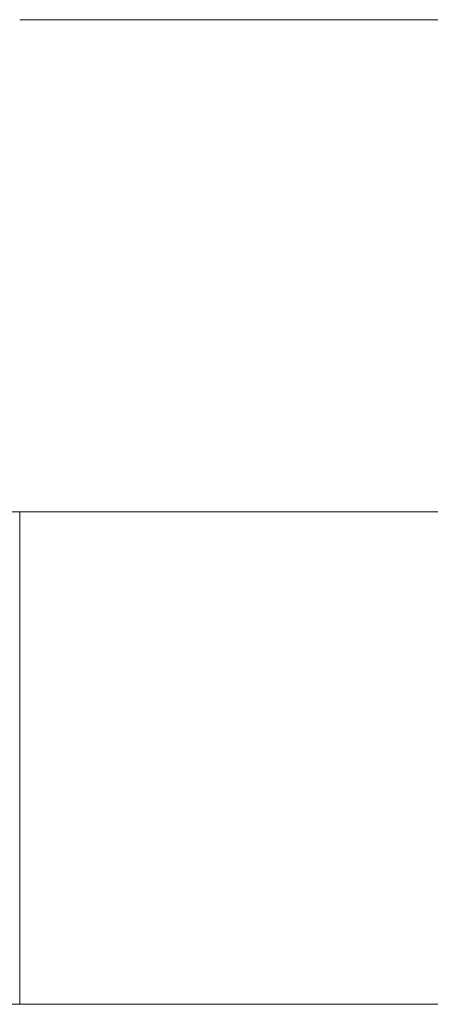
# Model space of a CAD drawing. Header units: millimetres. Extents: x -281 to 145437, y -16481 to 78869.
# Tile 219 of 256: x 28521 to 29271, y 39700 to 41500. Entities that reach past the tile are written whole.
import ezdxf

# ---------------------------------------------------------------- set-up
doc = ezdxf.new("R2010")
doc.units = ezdxf.units.MM
doc.layers.add('A--L$01A__Algemeen', color=7, linetype='Continuous', lineweight=5)
doc.layers.add('A--L82__LosseGebruikersInvent', color=1, linetype='Continuous', lineweight=5)

# ---------------------------------------------------------------- blocks, each defined once
blk = doc.blocks.new('NLRS_82_FU_UN_spoekbak_gen_kad - spoelbak dxbxh 900x1200x957-V195-L_80_ 11')
at = {"layer": 'A--L$01A__Algemeen'}
for p, q in [((600, 322.7), (-600, 322.7)), ((600, -577.3), (600, 322.7)), ((-600, -577.3), (600, -577.3))]:
    blk.add_line(p, q, dxfattribs=at)
blk = doc.blocks.new('NLRS_82_FU_UN_lab en spoel tafels_gen_kad - labtafel zonder onderkast dxbxh 900x1500x950-V199-L_80_ 11')
at = {"layer": 'A--L$01A__Algemeen'}
for p, q in [((750, 262.7), (-750, 262.7)), ((-750, 262.7), (-750, -637.3)), ((-750, -637.3), (750, -637.3))]:
    blk.add_line(p, q, dxfattribs=at)
blk = doc.blocks.new('NLRS_82_FU_UN_lab en spoel tafels_gen_kad - labtafel zonder onderkast dxbxh 900x1500x950-V200-L_80_ 11')
at = {"layer": 'A--L$01A__Algemeen'}
for p, q in [((750, 262.7), (-750, 262.7)), ((750, -637.3), (750, 262.7)), ((-750, -637.3), (750, -637.3))]:
    blk.add_line(p, q, dxfattribs=at)

msp = doc.modelspace()

# ---------------------------------------------------------------- block references
at = {"layer": 'A--L82__LosseGebruikersInvent', "rotation": 180}
msp.add_blockref('NLRS_82_FU_UN_lab en spoel tafels_gen_kad - labtafel zonder onderkast dxbxh 900x1500x950-V199-L_80_ 11', (29271, 40862.7), dxfattribs=at)
at = {"layer": 'A--L82__LosseGebruikersInvent'}
for name, p in [('NLRS_82_FU_UN_spoekbak_gen_kad - spoelbak dxbxh 900x1200x957-V195-L_80_ 11', (27921, 40277.3)), ('NLRS_82_FU_UN_lab en spoel tafels_gen_kad - labtafel zonder onderkast dxbxh 900x1500x950-V200-L_80_ 11', (29271, 40337.3))]:
    msp.add_blockref(name, p, dxfattribs=at)

doc.saveas('drawing.dxf')
